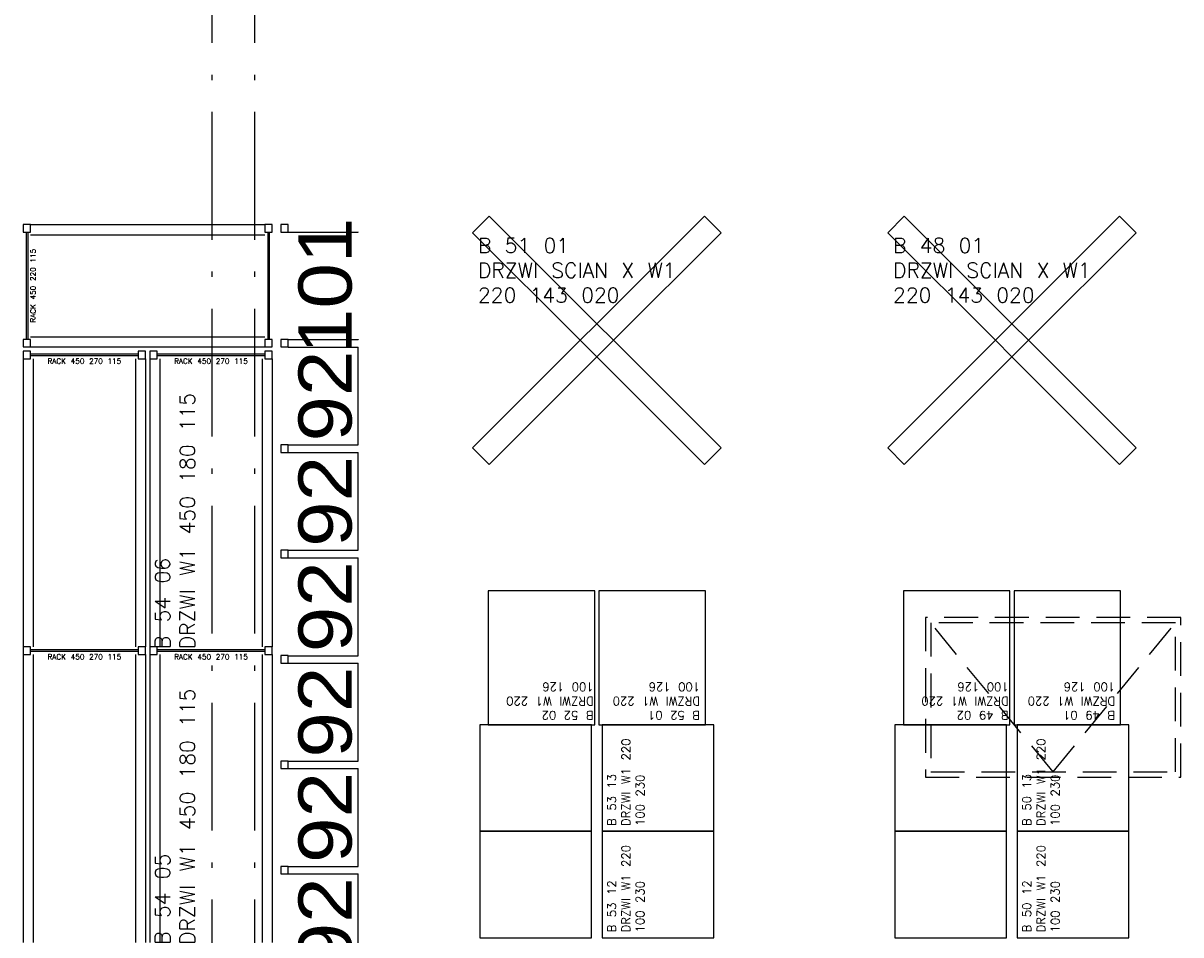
# Model space of a CAD drawing. Extents: x 153948 to 285449, y -89387 to -60195.
# Tile 38 of 101: x 253943 to 255030, y -79563 to -78706. Entities that reach past the tile are written whole.
import ezdxf

# ---------------------------------------------------------------- set-up
doc = ezdxf.new("R2010")
doc.units = 0
doc.header["$LTSCALE"] = 100
doc.header["$MEASUREMENT"] = 0
doc.header["$PDMODE"] = 1
doc.linetypes.add('ACAD_ISO10W100', pattern=[18.5, 12, -3, 0.5, -3])
doc.linetypes.add('HIDDEN2', pattern=[4.7625, 3.175, -1.5875])
doc.layers.get('0').update_dxf_attribs({"linetype": 'CONTINUOUS'})
doc.layers.get('DEFPOINTS').update_dxf_attribs({"linetype": 'CONTINUOUS'})
for name, color, linetype in [('G DRZWI 220', 5, 'CONTINUOUS'), ('OSIE', 8, 'ACAD_ISO10W100'), ('R450', 1, 'CONTINUOUS'), ('RS Minimasa VBA', 7, 'CONTINUOUS'), ('RS REGAŁY', 7, 'CONTINUOUS'), ('ŚWIETLIK', 2, 'CONTINUOUS')]:
    doc.layers.add(name, color=color, linetype=linetype)
doc.styles.add('arial', font='arial.ttf', dxfattribs={"width": 1.1})
doc.styles.get("Standard").update_dxf_attribs({"font": 'txt.shx'})
doc.dimstyles.new('srodek', dxfattribs={"dimscale": 100, "dimtxt": 0.5, "dimasz": 0.002, "dimexe": 0, "dimexo": 0, "dimgap": 0.05, "dimtad": 1, "dimjust": 2, "dimrnd": 0.5, "dimzin": 12, "dimtxsty": 'arial', "dimblk": 'ARCHTICK', "dimcen": 0.002, "dimclrt": 7, "dimazin": 0, "dimtfac": 1, "dimtix": 1, "dimtofl": 0, "dimtmove": 2, "dimatfit": 3, "dimldrblk": 'DOT', "dimfxl": 1, "dimtolj": 1, "dimtzin": 0, "dimarcsym": 0})

# ---------------------------------------------------------------- blocks, each defined once
blk = doc.blocks.new('_ARCHTICK')
at = {"color": 0, "linetype": 'ByBlock', "const_width": 0.15}
blk.add_lwpolyline([(-0.5, -0.5), (0.5, 0.5)], dxfattribs=at)
blk = doc.blocks.new('*D794')
at = {"layer": 'DEFPOINTS', "color": 0, "transparency": 16777216}
for p in [(254191.7, -79505.4), (254257.3, -79505.4), (254191.7, -79597.4)]:
    blk.add_point(p, dxfattribs=at)
at = {"layer": 'R450', "color": 0, "lineweight": -2, "transparency": 16777216}
for p, q in [((254191.7, -79505.4), (254257.3, -79505.4)), ((254257.3, -79597.4), (254257.3, -79505.4)), ((254191.7, -79597.4), (254257.3, -79597.4))]:
    blk.add_line(p, q, dxfattribs=at)
at = {"layer": 'R450', "color": 0, "lineweight": -2, "transparency": 16777216, "xscale": 0.2, "yscale": 0.2, "zscale": 0.2}
for p, rotation in [((254257.3, -79505.4), 90), ((254257.3, -79597.4), 270)]:
    blk.add_blockref('_ARCHTICK', p, dxfattribs=dict(at, rotation=rotation))
at = {"layer": 'R450', "color": 7, "transparency": 16777216, "insert": (254226.7, -79551.4), "char_height": 50, "attachment_point": 5, "rotation": 90, "style": 'arial'}
blk.add_mtext('\\A1;92', dxfattribs=at)
blk = doc.blocks.new('_Dot')
at = {"color": 0, "linetype": 'ByBlock', "lineweight": -2}
blk.add_line((-0.5, 0), (-1, 0), dxfattribs=at)
at = {"color": 0, "linetype": 'ByBlock', "const_width": 0.5}
blk.add_lwpolyline([(-0.25, 0, 1), (0.25, 0, 1)], format="xyb", close=True, dxfattribs=at)
blk = doc.blocks.new('*D795')
at = {"layer": 'DEFPOINTS', "color": 0, "transparency": 16777216}
for p in [(254191.7, -79406.4), (254257.3, -79406.4), (254191.7, -79498.4)]:
    blk.add_point(p, dxfattribs=at)
at = {"layer": 'R450', "color": 0, "lineweight": -2, "transparency": 16777216}
for p, q in [((254191.7, -79406.4), (254257.3, -79406.4)), ((254257.3, -79498.4), (254257.3, -79406.4)), ((254191.7, -79498.4), (254257.3, -79498.4))]:
    blk.add_line(p, q, dxfattribs=at)
at = {"layer": 'R450', "color": 0, "lineweight": -2, "transparency": 16777216, "xscale": 0.2, "yscale": 0.2, "zscale": 0.2}
for p, rotation in [((254257.3, -79406.4), 90), ((254257.3, -79498.4), 270)]:
    blk.add_blockref('_ARCHTICK', p, dxfattribs=dict(at, rotation=rotation))
at = {"layer": 'R450', "color": 7, "transparency": 16777216, "insert": (254226.7, -79452.4), "char_height": 50, "attachment_point": 5, "rotation": 90, "style": 'arial'}
blk.add_mtext('\\A1;92', dxfattribs=at)
blk = doc.blocks.new('*D796')
at = {"layer": 'DEFPOINTS', "color": 0, "transparency": 16777216}
for p in [(254191.7, -79307.4), (254257.3, -79307.4), (254191.7, -79399.4)]:
    blk.add_point(p, dxfattribs=at)
at = {"layer": 'R450', "color": 0, "lineweight": -2, "transparency": 16777216}
for p, q in [((254191.7, -79307.4), (254257.3, -79307.4)), ((254257.3, -79399.4), (254257.3, -79307.4)), ((254191.7, -79399.4), (254257.3, -79399.4))]:
    blk.add_line(p, q, dxfattribs=at)
at = {"layer": 'R450', "color": 0, "lineweight": -2, "transparency": 16777216, "xscale": 0.2, "yscale": 0.2, "zscale": 0.2}
for p, rotation in [((254257.3, -79307.4), 90), ((254257.3, -79399.4), 270)]:
    blk.add_blockref('_ARCHTICK', p, dxfattribs=dict(at, rotation=rotation))
at = {"layer": 'R450', "color": 7, "transparency": 16777216, "insert": (254226.7, -79353.4), "char_height": 50, "attachment_point": 5, "rotation": 90, "style": 'arial'}
blk.add_mtext('\\A1;92', dxfattribs=at)
blk = doc.blocks.new('*D797')
at = {"layer": 'DEFPOINTS', "color": 0, "transparency": 16777216}
for p in [(254191.7, -79208.4), (254257.3, -79208.4), (254191.7, -79300.4)]:
    blk.add_point(p, dxfattribs=at)
at = {"layer": 'R450', "color": 0, "lineweight": -2, "transparency": 16777216}
for p, q in [((254191.7, -79208.4), (254257.3, -79208.4)), ((254257.3, -79300.4), (254257.3, -79208.4)), ((254191.7, -79300.4), (254257.3, -79300.4))]:
    blk.add_line(p, q, dxfattribs=at)
at = {"layer": 'R450', "color": 0, "lineweight": -2, "transparency": 16777216, "xscale": 0.2, "yscale": 0.2, "zscale": 0.2}
for p, rotation in [((254257.3, -79208.4), 90), ((254257.3, -79300.4), 270)]:
    blk.add_blockref('_ARCHTICK', p, dxfattribs=dict(at, rotation=rotation))
at = {"layer": 'R450', "color": 7, "transparency": 16777216, "insert": (254226.7, -79254.4), "char_height": 50, "attachment_point": 5, "rotation": 90, "style": 'arial'}
blk.add_mtext('\\A1;92', dxfattribs=at)
blk = doc.blocks.new('*D798')
at = {"layer": 'DEFPOINTS', "color": 0, "transparency": 16777216}
for p in [(254191.7, -79109.4), (254257.3, -79109.4), (254191.7, -79201.4)]:
    blk.add_point(p, dxfattribs=at)
at = {"layer": 'R450', "color": 0, "lineweight": -2, "transparency": 16777216}
for p, q in [((254191.7, -79109.4), (254257.3, -79109.4)), ((254257.3, -79201.4), (254257.3, -79109.4)), ((254191.7, -79201.4), (254257.3, -79201.4))]:
    blk.add_line(p, q, dxfattribs=at)
at = {"layer": 'R450', "color": 0, "lineweight": -2, "transparency": 16777216, "xscale": 0.2, "yscale": 0.2, "zscale": 0.2}
for p, rotation in [((254257.3, -79109.4), 90), ((254257.3, -79201.4), 270)]:
    blk.add_blockref('_ARCHTICK', p, dxfattribs=dict(at, rotation=rotation))
at = {"layer": 'R450', "color": 7, "transparency": 16777216, "insert": (254226.7, -79155.4), "char_height": 50, "attachment_point": 5, "rotation": 90, "style": 'arial'}
blk.add_mtext('\\A1;92', dxfattribs=at)
blk = doc.blocks.new('*D799')
at = {"layer": 'DEFPOINTS', "color": 0, "transparency": 16777216}
for p in [(254191.7, -79010.4), (254257.3, -79010.4), (254191.7, -79102.4)]:
    blk.add_point(p, dxfattribs=at)
at = {"layer": 'R450', "color": 0, "lineweight": -2, "transparency": 16777216}
for p, q in [((254191.7, -79010.4), (254257.3, -79010.4)), ((254257.3, -79102.4), (254257.3, -79010.4)), ((254191.7, -79102.4), (254257.3, -79102.4))]:
    blk.add_line(p, q, dxfattribs=at)
at = {"layer": 'R450', "color": 0, "lineweight": -2, "transparency": 16777216, "xscale": 0.2, "yscale": 0.2, "zscale": 0.2}
for p, rotation in [((254257.3, -79010.4), 90), ((254257.3, -79102.4), 270)]:
    blk.add_blockref('_ARCHTICK', p, dxfattribs=dict(at, rotation=rotation))
at = {"layer": 'R450', "color": 7, "transparency": 16777216, "insert": (254226.7, -79056.4), "char_height": 50, "attachment_point": 5, "rotation": 90, "style": 'arial'}
blk.add_mtext('\\A1;92', dxfattribs=at)
blk = doc.blocks.new('*D800')
at = {"layer": 'DEFPOINTS', "color": 0, "transparency": 16777216}
for p in [(254191.7, -78902.4), (254257.3, -78902.4), (254191.7, -79003.4)]:
    blk.add_point(p, dxfattribs=at)
at = {"layer": 'R450', "color": 0, "lineweight": -2, "transparency": 16777216}
for p, q in [((254191.7, -78902.4), (254257.3, -78902.4)), ((254257.3, -78902.4), (254257.3, -78902.2)), ((254191.7, -79003.4), (254257.3, -79003.4)), ((254257.3, -79003.4), (254257.3, -79003.6))]:
    blk.add_line(p, q, dxfattribs=at)
at = {"layer": 'R450', "color": 0, "lineweight": -2, "transparency": 16777216, "xscale": 0.2, "yscale": 0.2, "zscale": 0.2}
for p, rotation in [((254257.3, -78902.4), 270), ((254257.3, -79003.4), 90)]:
    blk.add_blockref('_ARCHTICK', p, dxfattribs=dict(at, rotation=rotation))
at = {"layer": 'R450', "color": 7, "transparency": 16777216, "insert": (254226.7, -78952.9), "char_height": 50, "attachment_point": 5, "rotation": 90, "style": 'arial'}
blk.add_mtext('\\A1;101', dxfattribs=at)
blk = doc.blocks.new('RACK 450 270 115')
at = {"color": 1}
for p, q in [((7, 115), (277.8, 115)), ((2.75, 108), (2.75, 7)), ((4.25, 108), (4.25, 7)), ((7, 105.5), (277.8, 105.5)), ((7, 9.5), (277.8, 9.5)), ((7, 0), (277.8, 0))]:
    blk.add_line(p, q, dxfattribs=at)
for points in [[(0, 108), (7, 108), (7, 115), (0, 115)], [(0, 0), (7, 0), (7, 7), (0, 7)]]:
    blk.add_lwpolyline(points, close=True, dxfattribs=at)
at = {"color": 1, "insert": (9.25, 57.5), "char_height": 5, "width": 101, "attachment_point": 5, "rotation": 90}
blk.add_mtext('RACK 450 270 115', dxfattribs=at)
blk = doc.blocks.new('RACK 450 220 115')
at = {"color": 1}
for p, q in [((7, 115), (227, 115)), ((2.75, 108), (2.75, 7)), ((4.25, 108), (4.25, 7)), ((7, 105.5), (227, 105.5)), ((7, 9.5), (227, 9.5)), ((7, 0), (227, 0))]:
    blk.add_line(p, q, dxfattribs=at)
for points in [[(0, 108), (7, 108), (7, 115), (0, 115)], [(0, 0), (7, 0), (7, 7), (0, 7)]]:
    blk.add_lwpolyline(points, close=True, dxfattribs=at)
at = {"color": 1, "insert": (9.25, 57.5), "char_height": 5, "width": 101, "attachment_point": 5, "rotation": 90}
blk.add_mtext('RACK 450 220 115', dxfattribs=at)
blk = doc.blocks.new('NOGA RACK 450 007 115')
at = {"color": 1}
for p, q in [((2.75, 108), (2.75, 7)), ((4.25, 108), (4.25, 7))]:
    blk.add_line(p, q, dxfattribs=at)
for points in [[(0, 108), (7, 108), (7, 115), (0, 115)], [(0, 0), (7, 0), (7, 7), (0, 7)]]:
    blk.add_lwpolyline(points, close=True, dxfattribs=at)

msp = doc.modelspace()

# ---------------------------------------------------------------- linework, layer by layer
at = {"color": 3}
for points in [[(254869.68, -79365.37), (254869.68, -79239.37), (254769.68, -79239.37), (254769.68, -79365.37)], [(254973.68, -79365.37), (254973.68, -79239.37), (254873.68, -79239.37), (254873.68, -79365.37)], [(254866.68, -79465.37), (254866.68, -79365.37), (254761.68, -79365.37), (254761.68, -79465.37)], [(254981.68, -79465.37), (254981.68, -79365.37), (254876.68, -79365.37), (254876.68, -79465.37)], [(254866.68, -79565.37), (254866.68, -79465.37), (254761.68, -79465.37), (254761.68, -79565.37)], [(254866.68, -79565.37), (254866.68, -79465.37), (254761.68, -79465.37), (254761.68, -79565.37)], [(254981.68, -79565.37), (254981.68, -79465.37), (254876.68, -79465.37), (254876.68, -79565.37)]]:
    msp.add_lwpolyline(points, close=True, dxfattribs=at)
at = {"layer": 'G DRZWI 220', "lineweight": -3}
for points in [[(254481.68, -78988.56), (254466.12, -79004.12), (254365, -78903), (254380.56, -78887.45)], [(254582.79, -78887.45), (254598.35, -78903), (254497.23, -79004.12), (254481.68, -78988.56)], [(254871.68, -78988.56), (254856.12, -79004.12), (254755, -78903), (254770.56, -78887.45)], [(254972.79, -78887.45), (254988.35, -78903), (254887.23, -79004.12), (254871.68, -78988.56)], [(254380.56, -79120.79), (254365, -79105.23), (254466.12, -79004.12), (254481.68, -79019.67)], [(254598.35, -79105.23), (254582.79, -79120.79), (254481.68, -79019.67), (254497.23, -79004.12)], [(254770.56, -79120.79), (254755, -79105.23), (254856.12, -79004.12), (254871.68, -79019.67)], [(254988.35, -79105.23), (254972.79, -79120.79), (254871.68, -79019.67), (254887.23, -79004.12)]]:
    msp.add_lwpolyline(points, close=True, dxfattribs=at)
at = {"layer": 'G DRZWI 220'}
for points in [[(254479.68, -79365.37), (254479.68, -79239.37), (254379.68, -79239.37), (254379.68, -79365.37)], [(254583.68, -79365.37), (254583.68, -79239.37), (254483.68, -79239.37), (254483.68, -79365.37)], [(254476.68, -79465.37), (254476.68, -79365.37), (254371.68, -79365.37), (254371.68, -79465.37)], [(254591.68, -79465.37), (254591.68, -79365.37), (254486.68, -79365.37), (254486.68, -79465.37)], [(254476.68, -79565.37), (254476.68, -79465.37), (254371.68, -79465.37), (254371.68, -79565.37)], [(254476.68, -79565.37), (254476.68, -79465.37), (254371.68, -79465.37), (254371.68, -79565.37)], [(254591.68, -79565.37), (254591.68, -79465.37), (254486.68, -79465.37), (254486.68, -79565.37)]]:
    msp.add_lwpolyline(points, close=True, dxfattribs=at)
at = {"layer": 'OSIE', "ltscale": 0.1}
for p, q in [((254120.4, -86679.55), (254120.4, -73374.65)), ((254160.4, -86679.55), (254160.4, -73374.65))]:
    msp.add_line(p, q, dxfattribs=at)
at = {"layer": 'R450'}
for points in [[(254191.68, -78895.37), (254184.68, -78895.37), (254184.68, -78902.37), (254191.68, -78902.37)], [(254191.68, -79003.37), (254184.68, -79003.37), (254184.68, -79010.37), (254191.68, -79010.37)], [(254191.68, -79102.37), (254184.68, -79102.37), (254184.68, -79109.37), (254191.68, -79109.37)], [(254191.68, -79201.37), (254184.68, -79201.37), (254184.68, -79208.37), (254191.68, -79208.37)], [(254191.68, -79300.37), (254184.68, -79300.37), (254184.68, -79307.37), (254191.68, -79307.37)], [(254191.68, -79399.37), (254184.68, -79399.37), (254184.68, -79406.37), (254191.68, -79406.37)], [(254191.68, -79498.37), (254184.68, -79498.37), (254184.68, -79505.37), (254191.68, -79505.37)]]:
    msp.add_lwpolyline(points, close=True, dxfattribs=at)
at = {"layer": 'ŚWIETLIK', "linetype": 'HIDDEN2', "ltscale": 0.1}
for q in [(254795.4, -79269.55), (255025.4, -79269.55)]:
    msp.add_line((254910.4, -79409.55), q, dxfattribs=at)
for points in [[(254790.4, -79414.55), (255030.4, -79414.55), (255030.4, -79264.55), (254790.4, -79264.55)], [(254795.4, -79409.55), (255025.4, -79409.55), (255025.4, -79269.55), (254795.4, -79269.55)]]:
    msp.add_lwpolyline(points, close=True, dxfattribs=at)

# ---------------------------------------------------------------- block references
at = {"layer": 'RS REGAŁY'}
for name, p in [('RACK 450 220 115', (253942.68, -79010.37)), ('NOGA RACK 450 007 115', (254169.68, -79010.37))]:
    msp.add_blockref(name, p, dxfattribs=at)
at = {"layer": 'RS REGAŁY', "rotation": 270}
for p in [(253942.68, -79014.37), (254061.68, -79014.37), (253942.68, -79292.17), (254061.68, -79292.17)]:
    msp.add_blockref('RACK 450 270 115', p, dxfattribs=at)

# ---------------------------------------------------------------- texts
at = {"layer": 'RS Minimasa VBA', "char_height": 14, "width": 228.3452, "attachment_point": 1}
for s, insert in [('B 51 01^M^JDRZWI SCIAN X W1 220 143 020', (254370, -78908)), ('B 48 01^M^JDRZWI SCIAN X W1 220 143 020', (254760, -78908))]:
    msp.add_mtext(s, dxfattribs=dict(at, insert=insert))
at = {"layer": 'RS Minimasa VBA', "attachment_point": 1}
for s, insert, char_height, width, rotation in [('B 54 06^M^JDRZWI W1 450 180 115', (254066.68, -79294.17), 14, 272.8, 90), ('B 52 02^M^JDRZWI W1 220 100 126', (254478.68, -79360.37), 8, 99, 180), ('B 52 01^M^JDRZWI W1 220 100 126', (254578.68, -79360.37), 8, 95, 180), ('B 49 02^M^JDRZWI W1 220 100 126', (254868.68, -79360.37), 8, 99, 180), ('B 49 01^M^JDRZWI W1 220 100 126', (254968.68, -79360.37), 8, 95, 180), ('B 53 13^M^JDRZWI W1 220 100 230', (254491.68, -79460.37), 8, 95, 90), ('B 50 13^M^JDRZWI W1 220 100 230', (254881.68, -79460.37), 8, 95, 90), ('B 54 05^M^JDRZWI W1 450 180 115', (254066.68, -79571.97), 14, 272.8, 90), ('B 53 12^M^JDRZWI W1 220 100 230', (254491.68, -79560.37), 8, 95, 90), ('B 50 12^M^JDRZWI W1 220 100 230', (254881.68, -79560.37), 8, 95, 90)]:
    msp.add_mtext(s, dxfattribs=dict(at, insert=insert, char_height=char_height, width=width, rotation=rotation))

# ---------------------------------------------------------------- dimensions: what is measured, and where the dimension line sits
at = {"layer": 'R450'}
for base, p1, p2, picture, middle in [((254257.26, -78902.37), (254191.68, -79003.37), (254191.68, -78902.37), '*D800', (254226.74, -78952.87)), ((254257.26, -79010.37), (254191.68, -79102.37), (254191.68, -79010.37), '*D799', (254226.74, -79056.37)), ((254257.26, -79109.37), (254191.68, -79201.37), (254191.68, -79109.37), '*D798', (254226.74, -79155.37)), ((254257.26, -79208.37), (254191.68, -79300.37), (254191.68, -79208.37), '*D797', (254226.74, -79254.37)), ((254257.26, -79307.37), (254191.68, -79399.37), (254191.68, -79307.37), '*D796', (254226.74, -79353.37)), ((254257.26, -79406.37), (254191.68, -79498.37), (254191.68, -79406.37), '*D795', (254226.74, -79452.37)), ((254257.26, -79505.37), (254191.68, -79597.37), (254191.68, -79505.37), '*D794', (254226.74, -79551.37))]:
    dim = msp.add_linear_dim(base=base, p1=p1, p2=p2, angle=90, dimstyle='srodek', override={"dimdec": 0, "dimrnd": 0, "dimtdec": 0, "dimfxl": 24, "dimfxlon": 1}, dxfattribs=at)
    dim.commit()
    dim.dimension.update_dxf_attribs({"geometry": picture, "text_midpoint": middle})

doc.saveas('drawing.dxf')
